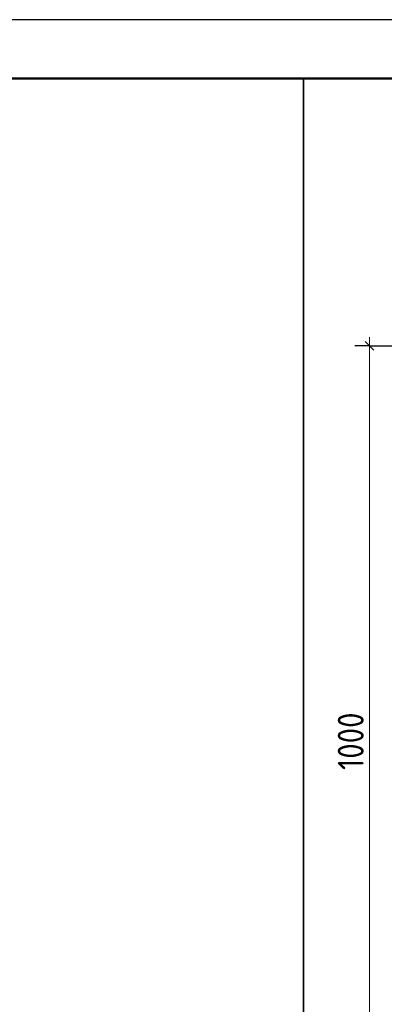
# Model space of a CAD drawing. Header units: millimetres. Extents: x 0 to 42000, y 0 to 29700.
# Tile 7 of 14: x 12564 to 15663, y 21324 to 29700. Entities that reach past the tile are written whole.
import ezdxf

# ---------------------------------------------------------------- set-up
doc = ezdxf.new("R2010")
doc.units = ezdxf.units.MM
doc.layers.add('Standard', color=7, linetype='Continuous', lineweight=25)
doc.styles.add('ISOCPEUR', font='txt')

msp = doc.modelspace()

# ---------------------------------------------------------------- linework, layer by layer
at = {"layer": 'Standard', "color": 254, "linetype": 'Continuous', "lineweight": 35, "true_color": 0xc4c4ff, "transparency": 33554687}
msp.add_line((14976.3, 29200), (14976.3, 18245.1), dxfattribs=at)
at = {"layer": 'Standard', "color": 7, "linetype": 'Continuous', "lineweight": 13, "transparency": 33554687}
msp.add_line((15537.4, 26925.6), (15537.4, 27000.6), dxfattribs=at)
at = {"layer": 'Standard', "color": 7, "linetype": 'Continuous', "lineweight": -3, "transparency": 33554687}
for q in [(15412.4, 26925.6), (15662.5, 26925.6), (15804.1, 26925.6)]:
    msp.add_line((15537.4, 26925.6), q, dxfattribs=at)
at = {"layer": 'Standard', "color": 7, "linetype": 'Continuous', "lineweight": 25, "transparency": 33554687}
msp.add_line((15499.9, 26963.1), (15574.9, 26888.1), dxfattribs=at)
msp.add_lwpolyline([(0, 0), (42000, 0), (42000, 29700), (0, 29700), (0, 0)], close=True, dxfattribs=at)
at = {"layer": 'Standard', "color": 7, "linetype": 'Continuous', "lineweight": 50, "transparency": 33554687}
msp.add_lwpolyline([(2000, 29200), (41500, 29200), (41500, 500), (2000, 500), (2000, 29200)], close=True, dxfattribs=at)
at = {"layer": 'Standard', "color": 7, "linetype": 'Continuous', "lineweight": 35, "transparency": 33554687}
msp.add_lwpolyline([(23000, 29200), (2000, 29200), (2000, 500), (23000, 500), (23000, 29200)], dxfattribs=at)
at = {"layer": 'Standard', "color": 7, "linetype": 'Continuous', "lineweight": 13, "transparency": 33554687}
for points in [[(24480.4, 29200), (2000, 29200), (2000, 14191.4), (24480.4, 14191.4), (24480.4, 29200)], [(15537.4, 26925.6), (15537.4, 23233.3), (15537.4, 23233.3), (15537.4, 20259)]]:
    msp.add_lwpolyline(points, dxfattribs=at)

# ---------------------------------------------------------------- texts
at = {"layer": 'Standard', "color": 7, "linetype": 'Continuous', "lineweight": 25, "transparency": 33554687, "insert": (15487.5, 23317.3), "char_height": 220, "width": 666.903, "attachment_point": 7, "rotation": 90, "style": 'ISOCPEUR'}
msp.add_mtext('\\W0.87;1000', dxfattribs=at)

doc.saveas('drawing.dxf')
